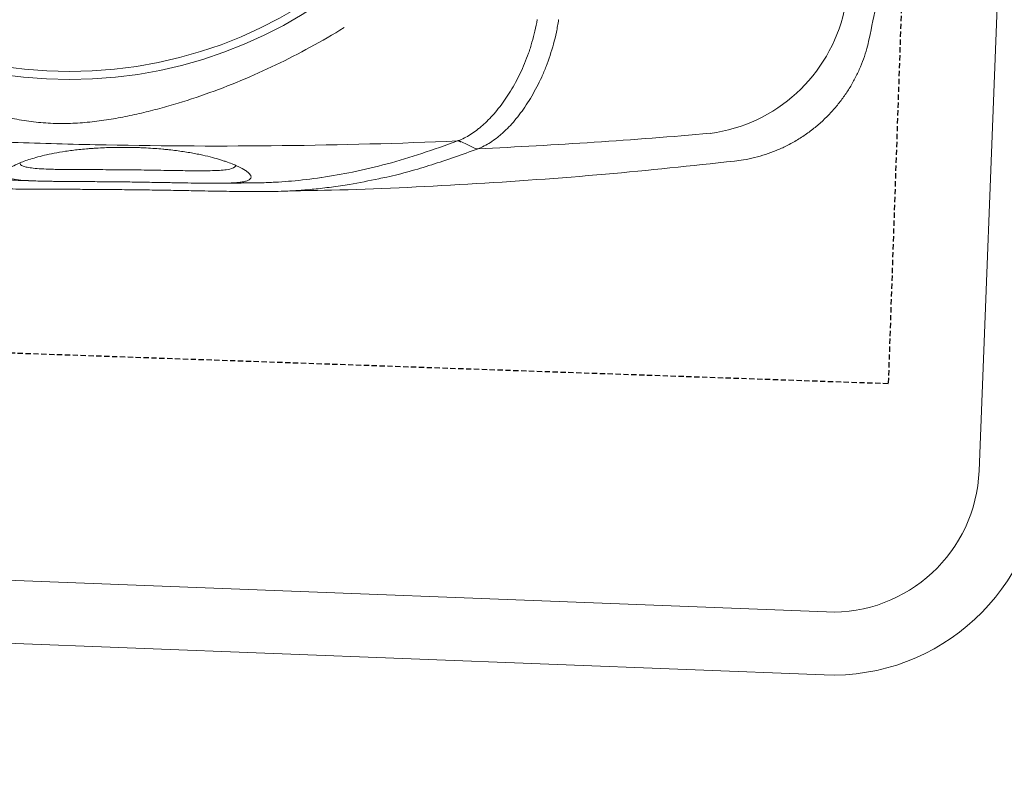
# Model space of a CAD drawing. Header units: millimetres. Extents: x 256680 to 410391, y -77299 to -22623.
# Tile 136 of 202: x 343905 to 344139, y -26628 to -26451. Entities that reach past the tile are written whole.
import ezdxf

# ---------------------------------------------------------------- set-up
doc = ezdxf.new("R2010")
doc.units = ezdxf.units.MM
doc.header["$LTSCALE"] = 2.5
doc.linetypes.add('11aa1PB-bd$0$11aa1PB-af$0$TRATTEGGIATA', pattern=[0.75, 0.5, -0.25])
for name, color, linetype, lineweight in [('CKD Equipments', 252, 'Continuous', 0), ('FURNITURES', 30, 'Continuous', 15), ('HATCH LIGHT', 250, 'Continuous', 0), ('K Equipment', 30, 'Continuous', 9)]:
    doc.layers.add(name, color=color, linetype=linetype, lineweight=lineweight)
doc.layers.add('FAINTEQUIP', color=253, linetype='Continuous')

# ---------------------------------------------------------------- blocks, each defined once
blk = doc.blocks.new('awreg')
at = {"layer": 'K Equipment'}
for p, q in [((61086.19, 14380.24, -7.42), (61086.22, 13980.24, -7.42)), ((61101.19, 14380.24, -7.42), (61101.22, 13980.24, -7.42)), ((60701.22, 13945.21, -7.42), (61051.22, 13945.24, -7.42))]:
    blk.add_line(p, q, dxfattribs=at)
for radius in [50, 35]:
    blk.add_arc((61051.22, 13980.24, -7.42), radius, 270.004, 0.004, dxfattribs=at)
blk = doc.blocks.new('G$C62143A14')
at = {"linetype": 'Continuous', "lineweight": 0}
for p, q in [((85.06, 105.98), (85.05, 105.99)), ((53.02, 62.85), (53.02, 62.86)), ((83.35, 31.96), (83.35, 31.96))]:
    blk.add_line(p, q, dxfattribs=at)
at = {"linetype": 'Continuous', "lineweight": 0, "flags": 128}
blk.add_lwpolyline([(55.17, 128.13), (54.46, 126.47), (53.76, 124.81)], dxfattribs=at)
at = {"linetype": 'Continuous', "lineweight": 0}
for radius in [106.93, 105]:
    blk.add_circle((173.18, 226), radius, dxfattribs=at)
for centre, radius, start, end in [((54.09, 128.97), 1.21, 326.4595, 358.5784), ((96.63, 75.22), 37.74, 189.6762, 259.5445)]:
    blk.add_arc(centre, radius, start, end, dxfattribs=at)
for points, knots in [([(45.6, 147.31), (45.02, 149.63), (44.08, 153.42), (43.14, 158.58), (42.52, 162.49), (42.07, 166.08), (41.78, 169.32), (41.57, 172.51), (41.43, 175.54), (41.32, 178.54), (41.24, 181.43), (41.18, 184.13), (41.11, 187.04), (41.05, 190.57), (40.96, 194.84), (40.86, 199.86), (40.72, 205.12), (40.58, 210.4), (40.42, 215.41), (40.27, 220), (40.12, 224.07), (39.98, 227.69), (39.87, 230.87), (39.8, 233.7), (39.73, 239.01), (39.98, 246.66), (40.84, 255.43), (41.86, 262.6), (42.9, 268.77), (44.25, 275.81), (46, 283.98), (47.78, 291.81), (49.04, 297.24), (49.57, 299.48)], [0, 0, 0, 0, 0.0593635, 0.0971043, 0.1348438, 0.1667324, 0.198607, 0.2201848, 0.2417788, 0.2633349, 0.278122, 0.2929063, 0.3080418, 0.3231723, 0.3441056, 0.3655953, 0.3864814, 0.4080077, 0.4295299, 0.4486306, 0.4683357, 0.4884205, 0.5086324, 0.5289688, 0.5492243, 0.6333183, 0.7152132, 0.756242, 0.7972696, 0.8516973, 0.906117, 0.9611972, 1, 1, 1, 1]), ([(55.29, 128.94), (54.17, 142.82), (53.27, 156.72), (51.87, 184.59), (51.39, 198.55), (50.98, 219.52), (50.9, 226.52), (50.84, 240.51), (50.86, 247.5), (51.08, 268.46), (51.45, 282.4), (52.02, 296.33)], [0, 0, 0, 0, 0.25, 0.25, 0.5, 0.5, 0.625, 0.625, 0.75, 0.75, 1, 1, 1, 1]), ([(81.21, 156.98), (79.47, 159.59), (77.81, 162.21), (74.65, 167.51), (73.14, 170.18), (70.29, 175.58), (68.94, 178.31), (66.39, 183.83), (65.2, 186.62), (62.96, 192.26), (61.93, 195.1), (60.52, 199.39), (60.07, 200.83), (59.22, 203.72), (58.82, 205.17), (58.08, 208.1), (57.73, 209.57), (57.1, 212.54), (56.82, 214.04), (56.34, 217.05), (56.15, 218.57), (55.94, 220.88), (55.88, 221.66), (55.82, 222.82), (55.8, 223.21), (55.78, 224), (55.77, 224.39), (55.75, 226.36), (55.8, 227.92), (56.02, 230.99), (56.19, 232.52), (56.6, 235.54), (56.85, 237.04), (57.42, 240.02), (57.73, 241.5), (58.42, 244.43), (58.79, 245.89), (59.57, 248.78), (59.98, 250.22), (61.29, 254.51), (62.26, 257.35), (65.39, 265.8), (67.81, 271.36), (71.95, 279.63), (73.4, 282.35), (76.46, 287.74), (78.07, 290.4), (79.75, 293.03)], [0, 0, 0, 0, 0.0625, 0.0625, 0.125, 0.125, 0.1875, 0.1875, 0.25, 0.25, 0.3125, 0.3125, 0.34375, 0.34375, 0.375, 0.375, 0.40625, 0.40625, 0.4375, 0.4375, 0.46875, 0.46875, 0.484375, 0.484375, 0.492187, 0.492187, 0.5, 0.5, 0.53125, 0.53125, 0.5625, 0.5625, 0.59375, 0.59375, 0.625, 0.625, 0.65625, 0.65625, 0.6875, 0.6875, 0.75, 0.75, 0.875, 0.875, 0.9375, 0.9375, 1, 1, 1, 1]), ([(44.47, 261.16), (44.44, 260.98), (43.93, 258.18), (43.23, 253.09), (42.27, 244.62), (41.92, 237.77), (41.88, 232.66), (41.9, 230.93), (41.91, 230.14)], [0, 0, 0, 0, 0.016162, 0.250764, 0.485322, 0.836539, 0.925214, 1, 1, 1, 1]), ([(42.51, 207.1), (42.47, 208.53), (42.43, 209.94), (42.38, 211.68), (42.37, 212.02), (42.35, 212.71), (42.34, 213.05), (42.31, 214.05), (42.29, 214.71), (42.25, 215.99), (42.23, 216.62), (42.2, 217.54), (42.19, 217.85), (42.17, 218.45), (42.16, 218.74), (42.12, 220.18), (42.08, 221.26), (42.04, 222.76), (42.02, 223.24), (41.99, 224.18), (41.98, 224.63), (41.95, 225.92), (41.93, 226.71), (41.91, 228.15), (41.9, 228.82), (41.9, 229.73), (41.9, 230.03), (41.91, 230.59), (41.91, 230.86), (41.94, 232.14), (41.98, 232.98), (42.12, 234.36), (42.22, 234.91), (42.39, 235.55), (42.46, 235.73), (42.56, 235.96), (42.6, 236.03), (42.68, 236.16), (42.72, 236.22), (42.93, 236.46), (43.12, 236.55), (43.54, 236.51), (43.78, 236.38), (44.29, 235.92), (44.57, 235.59), (45.17, 234.68), (45.49, 234.11), (45.93, 233.22), (46.01, 233.03), (46.19, 232.64), (46.28, 232.43), (46.55, 231.79), (46.73, 231.32), (47.11, 230.3), (47.3, 229.74), (47.69, 228.53), (47.89, 227.87), (48.28, 226.45), (48.47, 225.69), (48.86, 224.02), (49.05, 223.12), (49.33, 221.64), (49.42, 221.13), (49.59, 220.08), (49.68, 219.53), (49.84, 218.41), (49.92, 217.83), (50.04, 216.92), (50.07, 216.61), (50.15, 215.99), (50.18, 215.67), (50.35, 214.08), (50.46, 212.76), (50.59, 210.72), (50.63, 210.02), (50.68, 208.96), (50.7, 208.61), (50.72, 207.9), (50.73, 207.54), (50.76, 206.48), (50.77, 205.78), (50.78, 204.72), (50.78, 204.37), (50.78, 203.67), (50.77, 203.32), (50.75, 201.59), (50.71, 200.26), (50.62, 198.67), (50.6, 198.36), (50.56, 197.73), (50.54, 197.42), (50.47, 196.51), (50.42, 195.92), (50.26, 194.23), (50.14, 193.18), (49.94, 191.7), (49.87, 191.23), (49.73, 190.31), (49.65, 189.88), (49.43, 188.62), (49.27, 187.85), (48.95, 186.43), (48.79, 185.78), (48.55, 184.87), (48.46, 184.58), (48.3, 184.02), (48.22, 183.75), (47.82, 182.47), (47.5, 181.62), (46.89, 180.21), (46.6, 179.63), (46.18, 178.94), (46.04, 178.74), (45.78, 178.39), (45.65, 178.25), (45.28, 177.9), (45.05, 177.77), (44.63, 177.73), (44.44, 177.82), (44.09, 178.2), (43.94, 178.5), (43.73, 179.13), (43.66, 179.37), (43.57, 179.79), (43.54, 179.94), (43.48, 180.25), (43.46, 180.41), (43.32, 181.28), (43.24, 182.12), (43.14, 183.4), (43.12, 183.66), (43.09, 184.22), (43.07, 184.52), (43.03, 185.44), (43, 186.1), (42.95, 187.54), (42.93, 188.32), (42.89, 189.61), (42.88, 190.05), (42.86, 190.98), (42.85, 191.47), (42.82, 192.99), (42.79, 194.06), (42.76, 195.79), (42.75, 196.38), (42.73, 197.3), (42.72, 197.62), (42.71, 198.25), (42.7, 198.57), (42.67, 200.18), (42.64, 201.5), (42.6, 203.56), (42.58, 204.26), (42.54, 205.68), (42.53, 206.39), (42.51, 207.1)], [0, 0, 0, 0, 0.015625, 0.015625, 0.019531, 0.019531, 0.023438, 0.023438, 0.03125, 0.03125, 0.039063, 0.039063, 0.042969, 0.042969, 0.046875, 0.046875, 0.0625, 0.0625, 0.070313, 0.070313, 0.078125, 0.078125, 0.09375, 0.09375, 0.109375, 0.109375, 0.117188, 0.117188, 0.125, 0.125, 0.15625, 0.15625, 0.1875, 0.1875, 0.203125, 0.203125, 0.210938, 0.210938, 0.21875, 0.21875, 0.25, 0.25, 0.28125, 0.28125, 0.3125, 0.3125, 0.34375, 0.34375, 0.351563, 0.351563, 0.359375, 0.359375, 0.375, 0.375, 0.390625, 0.390625, 0.40625, 0.40625, 0.421875, 0.421875, 0.4375, 0.4375, 0.445313, 0.445313, 0.453125, 0.453125, 0.460938, 0.460938, 0.464844, 0.464844, 0.46875, 0.46875, 0.484375, 0.484375, 0.492188, 0.492188, 0.496094, 0.496094, 0.5, 0.5, 0.507813, 0.507813, 0.511719, 0.511719, 0.515625, 0.515625, 0.53125, 0.53125, 0.535156, 0.535156, 0.539063, 0.539063, 0.546875, 0.546875, 0.5625, 0.5625, 0.570313, 0.570313, 0.578125, 0.578125, 0.59375, 0.59375, 0.609375, 0.609375, 0.617188, 0.617188, 0.625, 0.625, 0.65625, 0.65625, 0.6875, 0.6875, 0.703125, 0.703125, 0.71875, 0.71875, 0.75, 0.75, 0.78125, 0.78125, 0.8125, 0.8125, 0.828125, 0.828125, 0.835938, 0.835938, 0.84375, 0.84375, 0.875, 0.875, 0.882812, 0.882812, 0.890625, 0.890625, 0.90625, 0.90625, 0.921875, 0.921875, 0.929687, 0.929687, 0.9375, 0.9375, 0.953125, 0.953125, 0.960937, 0.960937, 0.964844, 0.964844, 0.96875, 0.96875, 0.984375, 0.984375, 0.992187, 0.992187, 1, 1, 1, 1]), ([(46.04, 232.96), (45.93, 232.9), (45.82, 232.85), (45.71, 232.79), (45.71, 232.79), (45.71, 232.79), (45.71, 232.79), (45.67, 232.77), (45.51, 232.69), (45.3, 232.13), (45.07, 231.17), (44.91, 229.76), (44.83, 227.85), (44.82, 225.75), (44.86, 223.64), (44.91, 221.68), (44.99, 219.24), (45.09, 216.5), (45.19, 213.73), (45.27, 211.36), (45.34, 209.15), (45.38, 207.84), (45.4, 207.18)], [-0.090918, -0.090918, -0.090918, -0.090918, 0, 0, 0, 0, 0, 0, 0.026213, 0.13292, 0.239613, 0.348571, 0.457474, 0.569041, 0.626082, 0.683094, 0.752821, 0.824315, 0.874905, 0.926701, 0.963078, 1, 1, 1, 1]), ([(45.4, 207.18), (45.41, 206.59), (45.46, 205.05), (45.52, 202.55), (45.57, 200.53), (45.61, 198.49), (45.66, 196.45), (45.71, 194.08), (45.76, 192.07), (45.81, 190.38), (45.87, 188.87), (45.96, 187.09), (46.11, 185.27), (46.36, 183.45), (46.68, 182.18), (46.99, 181.84), (47.12, 181.69), (47.12, 181.69), (47.12, 181.69), (47.12, 181.69), (47.21, 181.59), (47.3, 181.49), (47.39, 181.39)], [0, 0, 0, 0, 0.032705, 0.086629, 0.142257, 0.153922, 0.215379, 0.27845, 0.333103, 0.387785, 0.444206, 0.500642, 0.614534, 0.729613, 0.886835, 1, 1, 1, 1, 1, 1, 1.078938, 1.078938, 1.078938, 1.078938]), ([(43.07, 184.68), (43.07, 184.53), (43.15, 182.23), (43.3, 180.03), (43.3, 180.03)], [0, 0, 0, 0, 0.065528, 1, 1, 1, 1]), ([(43.3, 180.03), (43.33, 179.79), (43.38, 177.87), (43.59, 174.53), (43.87, 171.14), (44.39, 166.79), (44.85, 163.44), (45.38, 160.95), (45.39, 160.92)], [0, 0, 0, 0, 0.1154515, 0.2827578, 0.4507086, 0.6182339, 0.994941, 1, 1, 1, 1]), ([(41.94, 167.57), (41.94, 167.57), (42.68, 152.71), (45.01, 126.11), (48.47, 94.08), (51.55, 73.04), (53.04, 62.85)], [0, 0, 0, 0, 0.128959, 0.425292, 0.721626, 1, 1, 1, 1]), ([(45.39, 160.92), (45.88, 158.49), (46.92, 153.33), (49.13, 145.42), (51.88, 137.43), (54.16, 131.77), (55.29, 128.94)], [0, 0, 0, 0, 0.2280042, 0.4853378, 0.7427349, 1, 1, 1, 1]), ([(53.63, 123.99), (52.87, 125.85), (51.36, 129.58), (49.35, 134.89), (47.59, 140.14), (46.3, 144.25), (45.74, 146.69), (45.6, 147.31)], [0, 0, 0, 0, 0.229832, 0.459678, 0.690029, 0.920378, 1, 1, 1, 1]), ([(55.17, 128.13), (55.17, 128.13), (55.17, 128.13), (55.17, 128.13), (55.17, 128.13), (55.17, 128.13), (55.17, 128.13), (55.14, 128.19), (55.12, 128.24), (55.09, 128.3)], [-0.00000006, -0.00000006, -0.00000006, -0.00000006, 0, 0, 0, 0.0000002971, 0.0000002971, 0.0000002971, 0.0005047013, 0.0005047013, 0.0005047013, 0.0005047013]), ([(55.37, 128.77), (55.77, 127.82), (56.29, 126.88), (57.25, 125.49), (57.6, 125.02), (58.16, 124.33), (58.36, 124.1), (58.77, 123.64), (58.98, 123.41), (60.06, 122.26), (61.03, 121.37), (63.18, 119.63), (64.35, 118.79), (66.28, 117.57), (66.95, 117.17), (68.32, 116.4), (69.03, 116.03), (71.21, 114.95), (72.74, 114.29), (75.17, 113.4), (76, 113.12), (77.28, 112.72), (77.71, 112.59), (78.58, 112.35), (79.02, 112.24), (81.23, 111.69), (83.05, 111.34), (84.93, 111.1)], [0, 0, 0, 0, 0.125, 0.125, 0.1875, 0.1875, 0.21875, 0.21875, 0.25, 0.25, 0.375, 0.375, 0.5, 0.5, 0.5625, 0.5625, 0.625, 0.625, 0.75, 0.75, 0.8125, 0.8125, 0.84375, 0.84375, 0.875, 0.875, 1, 1, 1, 1]), ([(53.63, 124.01), (53.62, 124.03), (53.61, 124.06), (53.6, 124.13), (53.6, 124.17), (53.6, 124.28), (53.61, 124.35), (53.64, 124.55), (53.69, 124.69), (53.76, 124.81)], [0, 0, 0, 0, 0.125, 0.125, 0.25, 0.25, 0.5, 0.5, 1, 1, 1, 1]), ([(85.05, 105.99), (84.8, 106.01), (84.55, 106.05), (84.06, 106.11), (83.81, 106.14), (83.07, 106.25), (82.58, 106.33), (81.12, 106.58), (80.17, 106.77), (77.36, 107.42), (75.56, 107.94), (73.39, 108.7), (72.96, 108.85), (72.11, 109.17), (71.69, 109.34), (70.45, 109.84), (69.65, 110.2), (67.32, 111.29), (65.86, 112.08), (63.81, 113.33), (63.15, 113.75), (61.9, 114.61), (61.3, 115.05), (59.59, 116.39), (58.56, 117.31), (57.41, 118.48), (57.19, 118.72), (56.76, 119.19), (56.55, 119.43), (55.96, 120.15), (55.59, 120.62), (54.58, 122.06), (54.04, 123.03), (53.63, 124.01)], [0, 0, 0, 0, 0.015625, 0.015625, 0.03125, 0.03125, 0.0625, 0.0625, 0.125, 0.125, 0.25, 0.25, 0.28125, 0.28125, 0.3125, 0.3125, 0.375, 0.375, 0.5, 0.5, 0.5625, 0.5625, 0.625, 0.625, 0.75, 0.75, 0.78125, 0.78125, 0.8125, 0.8125, 0.875, 0.875, 1, 1, 1, 1]), ([(59.43, 68.88), (58.27, 78.02), (57.21, 87.19), (55.28, 105.56), (54.41, 114.77), (53.63, 123.99)], [0, 0, 0, 0, 0.5, 0.5, 1, 1, 1, 1]), ([(53.02, 62.86), (53.14, 62.13), (53.4, 60.52), (54.04, 58.07), (54.88, 55.5), (55.92, 53), (57.17, 50.5), (58.66, 48.03), (60.38, 45.63), (62.27, 43.4), (64.29, 41.35), (66.44, 39.49), (68.7, 37.81), (71.05, 36.33), (73.48, 35.04), (75.96, 33.95), (78.49, 33.05), (80.95, 32.36), (82.58, 32.05), (83.34, 31.91)], [0, 0, 0, 0, 0.047522, 0.105774, 0.164129, 0.222565, 0.281067, 0.345588, 0.409388, 0.472348, 0.534521, 0.59595, 0.656664, 0.716682, 0.776014, 0.834663, 0.892623, 0.94988, 1, 1, 1, 1]), ([(83.34, 31.92), (89.09, 30.92), (95.7, 29.76), (102.37, 28.98), (103.24, 28.87)], [0, 0, 0, 0, 0.868162, 1, 1, 1, 1])]:
    blk.add_open_spline(points, degree=3, knots=knots, dxfattribs=at)
for points in [[(55.17, 128.13), (55.29, 128.33), (55.36, 128.55), (55.37, 128.77)], [(55.29, 128.94), (55.32, 128.88), (55.34, 128.83), (55.37, 128.77)], [(53.76, 124.81), (53.76, 124.81), (53.76, 124.81), (53.76, 124.81)], [(53.63, 123.99), (53.63, 124), (53.63, 124), (53.63, 124.01)]]:
    blk.add_open_spline(points, degree=3, dxfattribs=at)
at = {"layer": 'FAINTEQUIP', "color": 4, "linetype": '11aa1PB-bd$0$11aa1PB-af$0$TRATTEGGIATA'}
blk.add_lwpolyline([(337, 429.45), (338.5, 25.45), (1.5, 24.2), (0, 428.19), (337, 429.45)], dxfattribs=at)

msp = doc.modelspace()

# ---------------------------------------------------------------- hatches: boundary and pattern name
at = {"layer": 'HATCH LIGHT', "true_color": 0x636466}
h = msp.add_hatch(dxfattribs=at)
h.set_pattern_fill('ANSI32', color=251, scale=6)
h.set_pattern_definition([(45, (278504.94, -46725.026), (-40.411153, 40.411153), []), (45, (278531.88, -46725.026), (-40.411153, 40.411153), [])])
h.paths.add_polyline_path([(355647.78, -32589.97), (355453.84, -32638.82), (355635.38, -33359.69), (343082.73, -33359.58, -0.000263), (343068.2, -33559.58), (355891.99, -33559.7)])
h.paths.add_polyline_path([(343496.68, -25157.06), (343296.59, -25157.06, -0.011972), (342815.37, -34256.03), (343015.96, -34256.03, 0.01196)])
h.paths.add_polyline_path([(343480.3, -25697.6), (353159.24, -26046.56, 0.003501), (353653.31, -26800.64), (353820.94, -26691.53), (353270.83, -25850.46), (343486.54, -25497.7, -0.000262)])
h = msp.add_hatch(dxfattribs=at)
h.set_pattern_fill('ANSI37', color=251, scale=8)
h.set_pattern_definition([(45, (278504.942, -46725.026), (-17.960512, 17.960512), []), (135, (278504.942, -46725.026), (-17.960512, -17.960512), [])])
edge = h.paths.add_edge_path()
edge.add_line((346273.84, -25798.32), (343480.3, -25697.6))
edge.add_arc((153082.95, -19659.44), 190493.08, 356.5735369, 358.1835586, ccw=False)
edge.add_line((343235.48, -31044.72), (346084.7, -31044.74))
edge.add_line((346084.7, -31044.74), (346211.2, -27535.69))
edge.add_line((346211.2, -27535.69), (346111.27, -27532.09))
edge.add_line((346111.27, -27532.09), (346082.02, -28343.52))
edge.add_line((346082.02, -28343.52), (346082.02, -28343.52))
edge.add_line((346082.02, -28343.52), (346017.17, -30142.35))
edge.add_line((346017.17, -30142.35), (345988.24, -30944.74))
edge.add_line((345988.24, -30944.74), (343356.53, -30944.72))
edge.add_line((343356.53, -30944.72), (343482.55, -27449.28))
edge.add_line((343482.55, -27449.28), (344481.9, -27485.31))
edge.add_line((344481.9, -27485.31), (344523.3, -27486.81))
edge.add_line((344523.3, -27486.81), (344526.9, -27386.87))
edge.add_line((344526.9, -27386.87), (343486.16, -27349.35))
edge.add_line((343486.16, -27349.35), (343542.06, -25799.9))
edge.add_line((343542.06, -25799.9), (345041.09, -25853.94))
edge.add_line((345041.09, -25853.94), (345030.28, -26153.75))
edge.add_line((345030.28, -26153.75), (345006.88, -26801.7))
edge.add_line((345006.88, -26801.7), (345004.23, -26874.86))
edge.add_line((345004.23, -26874.86), (345104.17, -26878.47))
edge.add_line((345104.17, -26878.47), (345140.97, -25857.54))
edge.add_line((345140.97, -25857.54), (346170.3, -25894.65))
edge.add_line((346170.3, -25894.65), (346143.7, -26632.68))
edge.add_line((346143.7, -26632.68), (346243.63, -26636.28))
edge.add_line((346243.63, -26636.28), (346273.84, -25798.32))

# ---------------------------------------------------------------- block references
at = {"layer": 'CKD Equipments', "ltscale": 0.25, "rotation": 87.79023278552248}
msp.add_blockref('G$C62143A14', (344135.77, -26539.83), dxfattribs=at)
at = {"layer": 'FURNITURES', "xscale": -1, "rotation": 87.79023278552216}
msp.add_blockref('awreg', (360422.18, 33910.03, 7.42), dxfattribs=at)

doc.saveas('drawing.dxf')
